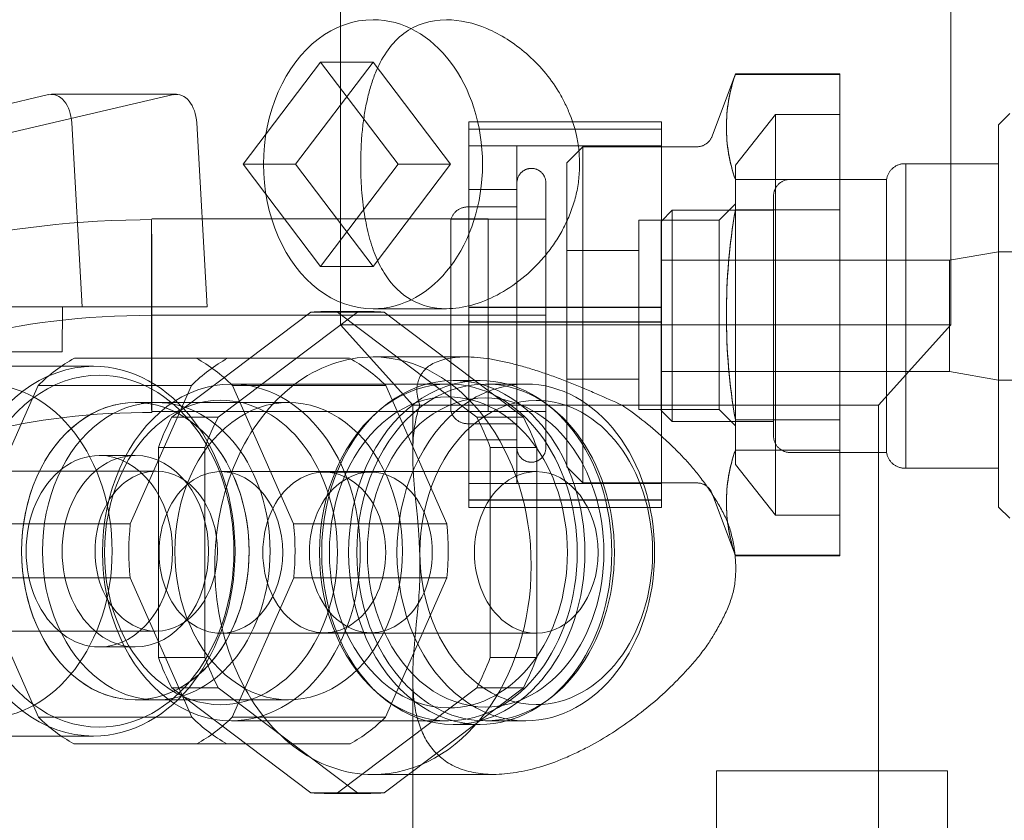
# Model space of a CAD drawing. Header units: millimetres. Extents: x -14962 to -11715, y -600 to 2729.
# Tile 27 of 41: x -14403 to -14341, y 1951 to 2001. Entities that reach past the tile are written whole.
import ezdxf

# ---------------------------------------------------------------- set-up
doc = ezdxf.new("R2010")
doc.units = ezdxf.units.MM
doc.layers.add('G-IMPT', color=8, linetype='Continuous', lineweight=18)
doc.layers.add('M-EQPM', color=50, linetype='Continuous', lineweight=18)

# ---------------------------------------------------------------- blocks, each defined once
blk = doc.blocks.new('HC_Heat Pump_GM_Saunier Duval_GeniaSet TEK_IS_kit complet_2C - HA 10-7_2 STB-985960-Elévation Sud')
at = {"layer": 'G-IMPT'}
blk.add_open_spline([(-14394.516, 1982.594), (-14398.643, 1982.594), (-14402.759, 1982.101), (-14406.082, 1981.209), (-14406.581, 1981.075), (-14407.063, 1980.932), (-14407.525, 1980.781), (-14415.878, 1978.056), (-14424.231, 1975.33), (-14432.584, 1972.604)], degree=3, knots=[1, 1, 1, 1, 1.634963, 1.634963, 1.634963, 1.730399, 1.730399, 1.730399, 2.730399, 2.730399, 2.730399, 2.730399], dxfattribs=at)
blk.add_open_spline([(-14369.971, 1982.594), (-14378.153, 1982.594), (-14386.334, 1982.594), (-14394.516, 1982.594)], degree=3, dxfattribs=at)
at = {"layer": 'M-EQPM'}
for p, q in [((-14382.761, 2007), (-14382.761, 1982)), ((-14344.761, 1982), (-14344.761, 2007)), ((-14383.995, 1998.364), (-14388.817, 1992)), ((-14385.553, 1992), (-14380.732, 1998.364)), ((-14379.174, 1992), (-14383.995, 1998.364)), ((-14380.732, 1998.364), (-14383.995, 1998.364)), ((-14380.732, 1998.364), (-14375.91, 1992)), ((-14358.171, 1997.623), (-14359.62, 1993.743)), ((-14351.671, 1997.623), (-14358.171, 1997.623)), ((-14358.171, 1997.623), (-14358.171, 1997.584)), ((-14358.171, 1997.623), (-14358.171, 1997.584)), ((-14358.171, 1997.584), (-14351.671, 1997.584)), ((-14351.671, 1997.584), (-14358.171, 1997.584)), ((-14351.671, 1997.623), (-14351.671, 1997.584)), ((-14351.671, 1997.623), (-14351.671, 1997.584)), ((-14351.671, 1997.584), (-14351.671, 1991.045)), ((-14351.671, 1991.045), (-14351.671, 1997.584)), ((-14416.487, 1992.707), (-14400.929, 1996.332)), ((-14393.15, 1996.332), (-14408.709, 1992.707)), ((-14392.964, 1996.353), (-14400.742, 1996.353)), ((-14355.664, 1995.103), (-14358.171, 1991.942)), ((-14351.671, 1995.103), (-14355.664, 1995.103)), ((-14355.664, 1995.103), (-14355.664, 1970.143)), ((-14355.664, 1995.103), (-14355.664, 1970.143)), ((-14351.671, 1995.103), (-14351.671, 1970.143)), ((-14351.671, 1995.103), (-14351.671, 1970.143)), ((-14341.091, 1995.153), (-14341.791, 1994.453)), ((-14399.489, 1994.57), (-14398.844, 1983.117)), ((-14391.066, 1983.117), (-14391.711, 1994.57)), ((-14374.771, 1994.633), (-14374.771, 1994.174)), ((-14374.771, 1994.177), (-14374.771, 1994.633)), ((-14374.771, 1994.633), (-14362.771, 1994.633)), ((-14362.771, 1994.633), (-14374.771, 1994.633)), ((-14362.771, 1994.633), (-14362.771, 1994.177)), ((-14362.771, 1994.174), (-14362.771, 1994.633)), ((-14341.791, 1970.653), (-14341.791, 1994.453)), ((-14341.791, 1970.653), (-14341.791, 1994.453)), ((-14374.771, 1983.101), (-14374.771, 1994.177)), ((-14362.771, 1994.177), (-14374.771, 1994.177)), ((-14374.771, 1994.174), (-14374.771, 1983.078)), ((-14374.771, 1994.174), (-14362.771, 1994.174)), ((-14362.771, 1994.177), (-14362.771, 1983.101)), ((-14362.771, 1983.078), (-14362.771, 1994.174)), ((-14362.771, 1993.148), (-14374.771, 1993.148)), ((-14374.771, 1982.633), (-14374.771, 1993.148)), ((-14371.771, 1993.148), (-14374.771, 1993.148)), ((-14374.771, 1972.118), (-14374.771, 1993.148)), ((-14374.771, 1972.118), (-14374.771, 1993.148)), ((-14371.771, 1972.118), (-14371.771, 1993.148)), ((-14371.771, 1972.118), (-14371.771, 1993.148)), ((-14367.665, 1993.09), (-14368.671, 1992.083)), ((-14360.561, 1993.09), (-14367.665, 1993.09)), ((-14367.665, 1972.157), (-14367.665, 1993.09)), ((-14367.665, 1972.157), (-14367.665, 1993.09)), ((-14362.771, 1993.148), (-14362.771, 1982.633)), ((-14388.817, 1992), (-14383.995, 1985.636)), ((-14385.553, 1992), (-14388.817, 1992)), ((-14380.732, 1985.636), (-14385.553, 1992)), ((-14383.995, 1985.636), (-14379.174, 1992)), ((-14375.91, 1992), (-14380.732, 1985.636)), ((-14375.91, 1992), (-14379.174, 1992)), ((-14368.671, 1992.083), (-14368.671, 1973.163)), ((-14368.671, 1992.083), (-14368.671, 1973.163)), ((-14358.171, 1973.305), (-14358.171, 1991.942)), ((-14358.171, 1973.305), (-14358.171, 1991.942)), ((-14341.791, 1992.032), (-14347.549, 1992.032)), ((-14347.549, 1973.075), (-14347.549, 1992.032)), ((-14347.549, 1973.075), (-14347.549, 1992.032)), ((-14341.791, 1973.075), (-14341.791, 1992.032)), ((-14341.791, 1973.075), (-14341.791, 1992.032)), ((-14358.171, 1991.045), (-14358.171, 1989.161)), ((-14351.671, 1991.045), (-14358.171, 1991.045)), ((-14358.171, 1991.045), (-14358.171, 1989.161)), ((-14358.171, 1991.045), (-14351.671, 1991.045)), ((-14348.757, 1991.054), (-14354.77, 1991.054)), ((-14351.671, 1991.045), (-14351.671, 1989.161)), ((-14351.671, 1991.045), (-14351.671, 1989.161)), ((-14348.757, 1974.053), (-14348.757, 1991.054)), ((-14348.757, 1974.053), (-14348.757, 1991.054)), ((-14371.771, 1990.434), (-14374.771, 1990.434)), ((-14374.771, 1990.434), (-14374.771, 1974.832)), ((-14374.771, 1990.434), (-14374.771, 1974.832)), ((-14371.771, 1974.832), (-14371.771, 1990.434)), ((-14371.771, 1974.832), (-14371.771, 1990.434)), ((-14358.171, 1989.527), (-14359.177, 1988.522)), ((-14358.171, 1989.527), (-14358.171, 1975.719)), ((-14358.171, 1989.527), (-14358.171, 1975.719)), ((-14371.771, 1989.342), (-14374.84, 1989.342)), ((-14371.771, 1989.342), (-14371.771, 1982.594)), ((-14362.1, 1989.134), (-14362.791, 1988.443)), ((-14355.791, 1989.134), (-14362.1, 1989.134)), ((-14362.1, 1975.973), (-14362.1, 1989.134)), ((-14362.1, 1975.973), (-14362.1, 1989.134)), ((-14358.171, 1989.161), (-14351.671, 1989.161)), ((-14351.671, 1989.161), (-14358.171, 1989.161)), ((-14355.791, 1975.973), (-14355.791, 1989.134)), ((-14355.791, 1975.973), (-14355.791, 1989.134)), ((-14351.671, 1989.161), (-14351.671, 1976.085)), ((-14351.671, 1976.085), (-14351.671, 1989.161)), ((-14373.557, 1988.594), (-14394.507, 1988.594)), ((-14369.971, 1988.583), (-14375.878, 1988.583)), ((-14375.878, 1982.594), (-14375.878, 1988.583)), ((-14373.557, 1980.415), (-14373.557, 1988.594)), ((-14369.971, 1982.594), (-14369.971, 1988.583)), ((-14359.177, 1988.522), (-14364.177, 1988.522)), ((-14364.177, 1988.522), (-14364.177, 1976.725)), ((-14364.177, 1988.522), (-14364.177, 1976.725)), ((-14362.791, 1976.664), (-14362.791, 1988.443)), ((-14362.791, 1976.664), (-14362.791, 1988.443)), ((-14359.177, 1988.522), (-14359.177, 1976.725)), ((-14359.177, 1988.522), (-14359.177, 1976.725)), ((-14364.177, 1986.623), (-14368.671, 1986.623)), ((-14368.671, 1986.623), (-14368.671, 1978.623)), ((-14368.671, 1986.623), (-14368.671, 1978.623)), ((-14364.177, 1978.623), (-14364.177, 1986.623)), ((-14364.177, 1978.623), (-14364.177, 1986.623)), ((-14341.791, 1986.554), (-14344.835, 1986.018)), ((-14298.391, 1986.554), (-14341.791, 1986.554)), ((-14341.791, 1986.554), (-14341.791, 1978.552)), ((-14341.791, 1986.554), (-14341.791, 1978.552)), ((-14344.835, 1986.018), (-14362.791, 1986.018)), ((-14362.791, 1979.089), (-14362.791, 1986.018)), ((-14362.791, 1979.089), (-14362.791, 1986.018)), ((-14344.835, 1979.089), (-14344.835, 1986.018)), ((-14344.835, 1979.089), (-14344.835, 1986.018)), ((-14383.995, 1985.636), (-14380.732, 1985.636)), ((-14373.557, 1976.594), (-14373.557, 1984.772)), ((-14398.844, 1983.117), (-14407.843, 1983.117)), ((-14407.843, 1983.117), (-14400.064, 1983.117)), ((-14400.08, 1980.317), (-14400.064, 1983.117)), ((-14400.064, 1983.117), (-14391.066, 1983.117)), ((-14398.844, 1983.117), (-14391.066, 1983.117)), ((-14384.6, 1982.789), (-14393.265, 1976.25)), ((-14390.367, 1976.25), (-14381.703, 1982.789)), ((-14381.703, 1982.789), (-14384.6, 1982.789)), ((-14380.87, 1982.828), (-14383.768, 1982.828)), ((-14374.271, 1976.25), (-14382.936, 1982.789)), ((-14380.038, 1982.789), (-14382.936, 1982.789)), ((-14380.732, 1983), (-14376.163, 1983)), ((-14380.038, 1982.789), (-14371.373, 1976.25)), ((-14374.771, 1982.165), (-14374.771, 1983.101)), ((-14374.771, 1983.101), (-14362.771, 1983.101)), ((-14374.771, 1983.078), (-14374.771, 1982.188)), ((-14362.771, 1983.078), (-14374.771, 1983.078)), ((-14362.771, 1983.101), (-14362.771, 1982.165)), ((-14362.771, 1982.188), (-14362.771, 1983.078)), ((-14375.878, 1976.605), (-14375.878, 1982.594)), ((-14374.771, 1972.118), (-14374.771, 1982.633)), ((-14374.771, 1982.188), (-14374.771, 1971.094)), ((-14374.771, 1982.188), (-14362.771, 1982.188)), ((-14374.771, 1971.092), (-14374.771, 1982.165)), ((-14362.771, 1982.165), (-14374.771, 1982.165)), ((-14371.771, 1982.594), (-14371.771, 1975.845)), ((-14369.971, 1976.605), (-14369.971, 1982.594)), ((-14362.771, 1982.633), (-14362.771, 1972.118)), ((-14362.771, 1971.094), (-14362.771, 1982.188)), ((-14362.771, 1982.165), (-14362.771, 1971.092)), ((-14382.761, 1982), (-14378.261, 1977)), ((-14351.359, 1982), (-14382.761, 1982)), ((-14344.761, 1982), (-14376.163, 1982)), ((-14349.261, 1977), (-14344.761, 1982)), ((-14410.382, 1980.317), (-14400.08, 1980.317)), ((-14407.858, 1980.317), (-14400.08, 1980.317)), ((-14391.736, 1979.917), (-14399.329, 1979.917)), ((-14389.786, 1979.917), (-14399.329, 1979.917)), ((-14382.193, 1979.917), (-14391.736, 1979.917)), ((-14389.786, 1979.917), (-14382.193, 1979.917)), ((-14374.988, 1980), (-14380.732, 1980)), ((-14398.13, 1979.418), (-14404.363, 1979.418)), ((-14362.791, 1979.089), (-14344.835, 1979.089)), ((-14344.835, 1979.089), (-14341.791, 1978.552)), ((-14374.062, 1978.535), (-14375.735, 1978.535)), ((-14368.671, 1978.623), (-14364.177, 1978.623)), ((-14341.791, 1978.552), (-14298.391, 1978.552)), ((-14401.584, 1978.218), (-14405.391, 1969.6)), ((-14401.584, 1978.218), (-14392.041, 1978.218)), ((-14395.848, 1969.6), (-14392.041, 1978.218)), ((-14376.041, 1978.313), (-14389.554, 1978.313)), ((-14385.674, 1969.601), (-14389.48, 1978.218)), ((-14379.937, 1978.218), (-14389.48, 1978.218)), ((-14379.937, 1978.218), (-14376.131, 1969.601)), ((-14371.221, 1978.313), (-14373.722, 1978.313)), ((-14394.23, 1977.164), (-14395.532, 1977.164)), ((-14385.989, 1977.164), (-14395.532, 1977.164)), ((-14394.524, 1976.594), (-14373.557, 1976.594)), ((-14378.261, 1977), (-14378.261, 1973.959)), ((-14378.261, 1977), (-14354.296, 1977)), ((-14375.878, 1976.605), (-14369.971, 1976.605)), ((-14365.225, 1977), (-14349.261, 1977)), ((-14364.177, 1976.725), (-14359.177, 1976.725)), ((-14362.791, 1976.664), (-14362.1, 1975.973)), ((-14359.177, 1976.725), (-14358.171, 1975.719)), ((-14349.261, 1942), (-14349.261, 1977)), ((-14390.367, 1976.25), (-14393.265, 1976.25)), ((-14371.373, 1976.25), (-14374.271, 1976.25)), ((-14362.1, 1975.973), (-14355.791, 1975.973)), ((-14358.171, 1976.085), (-14358.171, 1974.201)), ((-14351.671, 1976.085), (-14358.171, 1976.085)), ((-14358.171, 1976.085), (-14358.171, 1974.201)), ((-14358.171, 1976.085), (-14351.671, 1976.085)), ((-14351.671, 1976.085), (-14351.671, 1974.201)), ((-14351.671, 1976.085), (-14351.671, 1974.201)), ((-14374.84, 1975.845), (-14371.771, 1975.845)), ((-14374.771, 1974.832), (-14371.771, 1974.832)), ((-14394.097, 1974.366), (-14394.097, 1961.29)), ((-14394.097, 1974.366), (-14391.2, 1974.366)), ((-14391.2, 1961.29), (-14391.2, 1974.366)), ((-14373.439, 1961.29), (-14373.439, 1974.366)), ((-14370.541, 1974.366), (-14373.439, 1974.366)), ((-14370.541, 1974.366), (-14370.541, 1961.29)), ((-14358.171, 1974.201), (-14351.671, 1974.201)), ((-14351.671, 1974.201), (-14358.171, 1974.201)), ((-14351.671, 1974.201), (-14351.671, 1967.663)), ((-14351.671, 1967.663), (-14351.671, 1974.201)), ((-14395.532, 1973.865), (-14397.774, 1973.865)), ((-14354.77, 1974.053), (-14348.757, 1974.053)), ((-14394.23, 1972.888), (-14415.804, 1972.888)), ((-14370.567, 1972.86), (-14390.203, 1972.86)), ((-14368.671, 1973.163), (-14367.665, 1972.157)), ((-14358.171, 1973.305), (-14355.664, 1970.143)), ((-14347.549, 1973.075), (-14341.791, 1973.075)), ((-14380.87, 1972.828), (-14383.768, 1972.828)), ((-14374.771, 1972.118), (-14362.771, 1972.118)), ((-14374.771, 1972.118), (-14371.771, 1972.118)), ((-14367.665, 1972.157), (-14360.561, 1972.157)), ((-14374.771, 1971.094), (-14374.771, 1970.633)), ((-14362.771, 1971.094), (-14374.771, 1971.094)), ((-14374.771, 1970.633), (-14374.771, 1971.092)), ((-14374.771, 1971.092), (-14362.771, 1971.092)), ((-14362.771, 1970.633), (-14362.771, 1971.094)), ((-14362.771, 1971.092), (-14362.771, 1970.633)), ((-14359.62, 1971.503), (-14358.171, 1967.623)), ((-14374.771, 1970.633), (-14362.771, 1970.633)), ((-14362.771, 1970.633), (-14374.771, 1970.633)), ((-14341.791, 1970.653), (-14341.091, 1969.953)), ((-14355.664, 1970.143), (-14351.671, 1970.143)), ((-14395.848, 1969.6), (-14405.391, 1969.6)), ((-14376.131, 1969.601), (-14385.674, 1969.601)), ((-14351.671, 1967.663), (-14358.171, 1967.663)), ((-14358.171, 1967.663), (-14358.171, 1967.623)), ((-14358.171, 1967.663), (-14358.171, 1967.623)), ((-14358.171, 1967.663), (-14351.671, 1967.663)), ((-14358.171, 1967.623), (-14351.671, 1967.623)), ((-14351.671, 1967.663), (-14351.671, 1967.623)), ((-14351.671, 1967.663), (-14351.671, 1967.623)), ((-14405.394, 1966.242), (-14401.566, 1957.577)), ((-14395.851, 1966.242), (-14405.394, 1966.242)), ((-14392.023, 1957.577), (-14395.851, 1966.242)), ((-14389.498, 1957.577), (-14385.671, 1966.241)), ((-14376.128, 1966.241), (-14385.671, 1966.241)), ((-14376.128, 1966.241), (-14379.955, 1957.577)), ((-14415.804, 1962.925), (-14394.23, 1962.925)), ((-14390.203, 1962.796), (-14370.567, 1962.796)), ((-14383.768, 1962.828), (-14380.87, 1962.828)), ((-14397.774, 1961.948), (-14395.532, 1961.948)), ((-14391.2, 1961.29), (-14394.097, 1961.29)), ((-14370.541, 1961.29), (-14373.439, 1961.29)), ((-14378.261, 1960.049), (-14378.261, 1942)), ((-14393.265, 1959.406), (-14384.6, 1952.868)), ((-14390.367, 1959.406), (-14393.265, 1959.406)), ((-14381.703, 1952.868), (-14390.367, 1959.406)), ((-14382.936, 1952.868), (-14374.271, 1959.406)), ((-14371.373, 1959.406), (-14380.038, 1952.868)), ((-14371.373, 1959.406), (-14374.271, 1959.406)), ((-14395.532, 1958.648), (-14394.23, 1958.648)), ((-14395.532, 1958.648), (-14385.989, 1958.648)), ((-14392.023, 1957.577), (-14401.566, 1957.577)), ((-14379.955, 1957.577), (-14389.498, 1957.577)), ((-14389.554, 1957.343), (-14376.041, 1957.343)), ((-14375.735, 1957.121), (-14374.062, 1957.121)), ((-14373.722, 1957.343), (-14371.221, 1957.343)), ((-14404.363, 1956.395), (-14398.13, 1956.395)), ((-14399.37, 1955.917), (-14391.695, 1955.917)), ((-14389.827, 1955.917), (-14399.37, 1955.917)), ((-14382.152, 1955.917), (-14391.695, 1955.917)), ((-14382.152, 1955.917), (-14389.827, 1955.917)), ((-14380.732, 1954), (-14373.225, 1954)), ((-14359.35, 1954.231), (-14359.35, 1945.57)), ((-14359.35, 1945.57), (-14359.35, 1954.231)), ((-14344.973, 1954.231), (-14359.35, 1954.231)), ((-14344.973, 1954.231), (-14344.973, 1945.57)), ((-14344.973, 1945.57), (-14344.973, 1954.231)), ((-14381.703, 1952.868), (-14384.6, 1952.868)), ((-14383.768, 1952.828), (-14380.87, 1952.828)), ((-14380.038, 1952.868), (-14382.936, 1952.868))]:
    blk.add_line(p, q, dxfattribs=at)
at = {"layer": 'M-EQPM', "flags": 128}
for points in [[(-14360.561, 1993.09), (-14360.521, 1993.09), (-14360.481, 1993.093), (-14360.441, 1993.097), (-14360.401, 1993.102), (-14360.361, 1993.11), (-14360.322, 1993.118), (-14360.283, 1993.129), (-14360.245, 1993.141), (-14360.207, 1993.154), (-14360.17, 1993.169), (-14360.133, 1993.185), (-14360.097, 1993.203), (-14360.062, 1993.222), (-14360.027, 1993.243), (-14359.994, 1993.265), (-14359.961, 1993.288), (-14359.929, 1993.313), (-14359.898, 1993.339), (-14359.869, 1993.366), (-14359.84, 1993.394), (-14359.813, 1993.424), (-14359.787, 1993.454), (-14359.762, 1993.486), (-14359.738, 1993.518), (-14359.716, 1993.551), (-14359.695, 1993.586), (-14359.675, 1993.621), (-14359.657, 1993.657), (-14359.64, 1993.693), (-14359.625, 1993.73), (-14359.62, 1993.743)], [(-14348.757, 1991.054), (-14348.749, 1991.099), (-14348.74, 1991.144), (-14348.729, 1991.189), (-14348.715, 1991.233), (-14348.701, 1991.276), (-14348.684, 1991.319), (-14348.666, 1991.361), (-14348.646, 1991.403), (-14348.624, 1991.444), (-14348.601, 1991.483), (-14348.576, 1991.522), (-14348.55, 1991.56), (-14348.522, 1991.596), (-14348.493, 1991.632), (-14348.462, 1991.666), (-14348.43, 1991.699), (-14348.397, 1991.731), (-14348.362, 1991.762), (-14348.326, 1991.791), (-14348.29, 1991.818), (-14348.252, 1991.844), (-14348.213, 1991.869), (-14348.173, 1991.892), (-14348.132, 1991.913), (-14348.09, 1991.933), (-14348.048, 1991.951), (-14348.005, 1991.967), (-14347.961, 1991.982), (-14347.917, 1991.994), (-14347.872, 1992.006), (-14347.827, 1992.015), (-14347.782, 1992.022), (-14347.736, 1992.028), (-14347.69, 1992.032), (-14347.644, 1992.033), (-14347.598, 1992.034), (-14347.552, 1992.032), (-14347.549, 1992.032)], [(-14371.771, 1990.842), (-14371.771, 1990.877), (-14371.768, 1990.913), (-14371.765, 1990.949), (-14371.76, 1990.985), (-14371.753, 1991.02), (-14371.746, 1991.055), (-14371.736, 1991.09), (-14371.726, 1991.125), (-14371.714, 1991.159), (-14371.7, 1991.192), (-14371.686, 1991.225), (-14371.67, 1991.257), (-14371.652, 1991.289), (-14371.634, 1991.32), (-14371.614, 1991.35), (-14371.593, 1991.379), (-14371.571, 1991.407), (-14371.548, 1991.435), (-14371.524, 1991.462), (-14371.498, 1991.487), (-14371.472, 1991.512), (-14371.445, 1991.535), (-14371.417, 1991.558), (-14371.388, 1991.579), (-14371.358, 1991.599), (-14371.327, 1991.618), (-14371.296, 1991.635), (-14371.263, 1991.652), (-14371.231, 1991.667), (-14371.197, 1991.68), (-14371.164, 1991.693), (-14371.129, 1991.704), (-14371.095, 1991.713), (-14371.06, 1991.722), (-14371.024, 1991.728), (-14370.989, 1991.734), (-14370.953, 1991.738), (-14370.917, 1991.74), (-14370.881, 1991.741), (-14370.845, 1991.741), (-14370.809, 1991.739), (-14370.773, 1991.736), (-14370.738, 1991.732), (-14370.702, 1991.725), (-14370.667, 1991.718), (-14370.632, 1991.709), (-14370.597, 1991.699), (-14370.563, 1991.687), (-14370.53, 1991.674), (-14370.497, 1991.66), (-14370.464, 1991.644), (-14370.433, 1991.627), (-14370.402, 1991.609), (-14370.371, 1991.59), (-14370.342, 1991.569), (-14370.313, 1991.547), (-14370.285, 1991.524), (-14370.258, 1991.501), (-14370.233, 1991.475), (-14370.208, 1991.449), (-14370.184, 1991.422), (-14370.161, 1991.394), (-14370.14, 1991.366), (-14370.119, 1991.336), (-14370.1, 1991.305), (-14370.082, 1991.274), (-14370.066, 1991.242), (-14370.05, 1991.21), (-14370.036, 1991.177), (-14370.023, 1991.143), (-14370.012, 1991.109), (-14370.002, 1991.074), (-14369.993, 1991.039), (-14369.986, 1991.004), (-14369.98, 1990.969), (-14369.976, 1990.933), (-14369.973, 1990.897), (-14369.972, 1990.861), (-14369.971, 1990.842)], [(-14371.771, 1982.594), (-14371.771, 1982.924), (-14371.771, 1983.253), (-14371.771, 1983.581), (-14371.771, 1983.908), (-14371.771, 1984.232), (-14371.771, 1984.554), (-14371.771, 1984.873), (-14371.771, 1985.188), (-14371.771, 1985.499), (-14371.771, 1985.806), (-14371.771, 1986.107), (-14371.771, 1986.402), (-14371.771, 1986.692), (-14371.771, 1986.975), (-14371.771, 1987.251), (-14371.771, 1987.519), (-14371.771, 1987.78), (-14371.771, 1988.032), (-14371.771, 1988.276), (-14371.771, 1988.51), (-14371.771, 1988.735), (-14371.771, 1988.951), (-14371.771, 1989.156), (-14371.771, 1989.35), (-14371.771, 1989.534), (-14371.771, 1989.707), (-14371.771, 1989.868), (-14371.771, 1990.018), (-14371.771, 1990.155), (-14371.771, 1990.281), (-14371.771, 1990.394), (-14371.771, 1990.495), (-14371.771, 1990.583), (-14371.771, 1990.659), (-14371.771, 1990.721), (-14371.771, 1990.771), (-14371.771, 1990.808), (-14371.771, 1990.831), (-14371.771, 1990.841), (-14371.771, 1990.842)], [(-14371.771, 1990.842), (-14371.771, 1990.835), (-14371.771, 1990.815), (-14371.771, 1990.782), (-14371.771, 1990.736), (-14371.771, 1990.677), (-14371.771, 1990.605), (-14371.771, 1990.52), (-14371.771, 1990.423), (-14371.771, 1990.313), (-14371.771, 1990.19), (-14371.771, 1990.056), (-14371.771, 1989.909), (-14371.771, 1989.751), (-14371.771, 1989.582), (-14371.771, 1989.401), (-14371.771, 1989.209), (-14371.771, 1989.007), (-14371.771, 1988.794), (-14371.771, 1988.572), (-14371.771, 1988.34), (-14371.771, 1988.099), (-14371.771, 1987.849), (-14371.771, 1987.59), (-14371.771, 1987.324), (-14371.771, 1987.05), (-14371.771, 1986.769), (-14371.771, 1986.481), (-14371.771, 1986.187), (-14371.771, 1985.887), (-14371.771, 1985.582), (-14371.771, 1985.273), (-14371.771, 1984.959), (-14371.771, 1984.641), (-14371.771, 1984.319), (-14371.771, 1983.996), (-14371.771, 1983.669), (-14371.771, 1983.342), (-14371.771, 1983.013), (-14371.771, 1982.683), (-14371.771, 1982.594)], [(-14369.971, 1982.594), (-14369.971, 1982.924), (-14369.971, 1983.253), (-14369.971, 1983.581), (-14369.971, 1983.908), (-14369.971, 1984.232), (-14369.971, 1984.554), (-14369.971, 1984.873), (-14369.971, 1985.188), (-14369.971, 1985.499), (-14369.971, 1985.806), (-14369.971, 1986.107), (-14369.971, 1986.402), (-14369.971, 1986.692), (-14369.971, 1986.975), (-14369.971, 1987.251), (-14369.971, 1987.519), (-14369.971, 1987.78), (-14369.971, 1988.032), (-14369.971, 1988.276), (-14369.971, 1988.51), (-14369.971, 1988.735), (-14369.971, 1988.951), (-14369.971, 1989.156), (-14369.971, 1989.35), (-14369.971, 1989.534), (-14369.971, 1989.707), (-14369.971, 1989.868), (-14369.971, 1990.018), (-14369.971, 1990.155), (-14369.971, 1990.281), (-14369.971, 1990.394), (-14369.971, 1990.495), (-14369.971, 1990.583), (-14369.971, 1990.659), (-14369.971, 1990.721), (-14369.971, 1990.771), (-14369.971, 1990.808), (-14369.971, 1990.831), (-14369.971, 1990.841), (-14369.971, 1990.842)], [(-14369.971, 1990.842), (-14369.971, 1990.835), (-14369.971, 1990.815), (-14369.971, 1990.782), (-14369.971, 1990.736), (-14369.971, 1990.677), (-14369.971, 1990.605), (-14369.971, 1990.52), (-14369.971, 1990.423), (-14369.971, 1990.313), (-14369.971, 1990.19), (-14369.971, 1990.056), (-14369.971, 1989.909), (-14369.971, 1989.751), (-14369.971, 1989.582), (-14369.971, 1989.401), (-14369.971, 1989.209), (-14369.971, 1989.007), (-14369.971, 1988.794), (-14369.971, 1988.572), (-14369.971, 1988.34), (-14369.971, 1988.099), (-14369.971, 1987.849), (-14369.971, 1987.59), (-14369.971, 1987.324), (-14369.971, 1987.05), (-14369.971, 1986.769), (-14369.971, 1986.481), (-14369.971, 1986.187), (-14369.971, 1985.887), (-14369.971, 1985.582), (-14369.971, 1985.273), (-14369.971, 1984.959), (-14369.971, 1984.641), (-14369.971, 1984.319), (-14369.971, 1983.996), (-14369.971, 1983.669), (-14369.971, 1983.342), (-14369.971, 1983.013), (-14369.971, 1982.683), (-14369.971, 1982.594)], [(-14355.791, 1990.032), (-14355.79, 1990.073), (-14355.787, 1990.114), (-14355.783, 1990.155), (-14355.778, 1990.195), (-14355.77, 1990.235), (-14355.761, 1990.275), (-14355.751, 1990.315), (-14355.739, 1990.354), (-14355.725, 1990.392), (-14355.71, 1990.43), (-14355.694, 1990.467), (-14355.675, 1990.504), (-14355.656, 1990.54), (-14355.635, 1990.575), (-14355.612, 1990.609), (-14355.589, 1990.642), (-14355.564, 1990.675), (-14355.537, 1990.706), (-14355.51, 1990.736), (-14355.481, 1990.765), (-14355.451, 1990.793), (-14355.42, 1990.819), (-14355.388, 1990.845), (-14355.355, 1990.869), (-14355.321, 1990.892), (-14355.287, 1990.913), (-14355.251, 1990.933), (-14355.215, 1990.952), (-14355.177, 1990.969), (-14355.14, 1990.984), (-14355.101, 1990.998), (-14355.062, 1991.011), (-14355.023, 1991.022), (-14354.983, 1991.031), (-14354.943, 1991.039), (-14354.903, 1991.045), (-14354.862, 1991.049), (-14354.822, 1991.052), (-14354.781, 1991.053), (-14354.77, 1991.054)], [(-14355.791, 1975.074), (-14355.791, 1975.08), (-14355.791, 1975.098), (-14355.791, 1975.128), (-14355.791, 1975.169), (-14355.791, 1975.223), (-14355.791, 1975.288), (-14355.791, 1975.365), (-14355.791, 1975.454), (-14355.791, 1975.553), (-14355.791, 1975.664), (-14355.791, 1975.786), (-14355.791, 1975.919), (-14355.791, 1976.063), (-14355.791, 1976.216), (-14355.791, 1976.38), (-14355.791, 1976.554), (-14355.791, 1976.738), (-14355.791, 1976.93), (-14355.791, 1977.132), (-14355.791, 1977.342), (-14355.791, 1977.561), (-14355.791, 1977.788), (-14355.791, 1978.022), (-14355.791, 1978.264), (-14355.791, 1978.512), (-14355.791, 1978.767), (-14355.791, 1979.028), (-14355.791, 1979.295), (-14355.791, 1979.566), (-14355.791, 1979.843), (-14355.791, 1980.124), (-14355.791, 1980.409), (-14355.791, 1980.697), (-14355.791, 1980.988), (-14355.791, 1981.282), (-14355.791, 1981.578), (-14355.791, 1981.875), (-14355.791, 1982.173), (-14355.791, 1982.472), (-14355.791, 1982.772), (-14355.791, 1983.07), (-14355.791, 1983.368), (-14355.791, 1983.665), (-14355.791, 1983.96), (-14355.791, 1984.253), (-14355.791, 1984.542), (-14355.791, 1984.829), (-14355.791, 1985.112), (-14355.791, 1985.391), (-14355.791, 1985.666), (-14355.791, 1985.935), (-14355.791, 1986.199), (-14355.791, 1986.457), (-14355.791, 1986.709), (-14355.791, 1986.955), (-14355.791, 1987.193), (-14355.791, 1987.424), (-14355.791, 1987.647), (-14355.791, 1987.862), (-14355.791, 1988.068), (-14355.791, 1988.266), (-14355.791, 1988.454), (-14355.791, 1988.633), (-14355.791, 1988.803), (-14355.791, 1988.962), (-14355.791, 1989.111), (-14355.791, 1989.25), (-14355.791, 1989.378), (-14355.791, 1989.495), (-14355.791, 1989.6), (-14355.791, 1989.695), (-14355.791, 1989.778), (-14355.791, 1989.85), (-14355.791, 1989.91), (-14355.791, 1989.958), (-14355.791, 1989.994), (-14355.791, 1990.018), (-14355.791, 1990.031), (-14355.791, 1990.032)], [(-14355.791, 1990.032), (-14355.791, 1990.026), (-14355.791, 1990.009), (-14355.791, 1989.979), (-14355.791, 1989.937), (-14355.791, 1989.883), (-14355.791, 1989.818), (-14355.791, 1989.741), (-14355.791, 1989.653), (-14355.791, 1989.553), (-14355.791, 1989.442), (-14355.791, 1989.32), (-14355.791, 1989.187), (-14355.791, 1989.044), (-14355.791, 1988.89), (-14355.791, 1988.726), (-14355.791, 1988.552), (-14355.791, 1988.369), (-14355.791, 1988.176), (-14355.791, 1987.974), (-14355.791, 1987.764), (-14355.791, 1987.545), (-14355.791, 1987.319), (-14355.791, 1987.084), (-14355.791, 1986.843), (-14355.791, 1986.594), (-14355.791, 1986.339), (-14355.791, 1986.078), (-14355.791, 1985.812), (-14355.791, 1985.54), (-14355.791, 1985.263), (-14355.791, 1984.982), (-14355.791, 1984.698), (-14355.791, 1984.409), (-14355.791, 1984.118), (-14355.791, 1983.824), (-14355.791, 1983.529), (-14355.791, 1983.231), (-14355.791, 1982.933), (-14355.791, 1982.634), (-14355.791, 1982.335), (-14355.791, 1982.036), (-14355.791, 1981.738), (-14355.791, 1981.441), (-14355.791, 1981.147), (-14355.791, 1980.854), (-14355.791, 1980.564), (-14355.791, 1980.277), (-14355.791, 1979.994), (-14355.791, 1979.715), (-14355.791, 1979.441), (-14355.791, 1979.171), (-14355.791, 1978.907), (-14355.791, 1978.649), (-14355.791, 1978.397), (-14355.791, 1978.152), (-14355.791, 1977.913), (-14355.791, 1977.682), (-14355.791, 1977.459), (-14355.791, 1977.244), (-14355.791, 1977.038), (-14355.791, 1976.84), (-14355.791, 1976.652), (-14355.791, 1976.473), (-14355.791, 1976.304), (-14355.791, 1976.144), (-14355.791, 1975.995), (-14355.791, 1975.857), (-14355.791, 1975.729), (-14355.791, 1975.612), (-14355.791, 1975.506), (-14355.791, 1975.411), (-14355.791, 1975.328), (-14355.791, 1975.257), (-14355.791, 1975.197), (-14355.791, 1975.149), (-14355.791, 1975.112), (-14355.791, 1975.088), (-14355.791, 1975.076), (-14355.791, 1975.074)], [(-14375.878, 1988.583), (-14375.864, 1988.624), (-14375.849, 1988.665), (-14375.831, 1988.705), (-14375.813, 1988.744), (-14375.792, 1988.782), (-14375.77, 1988.82), (-14375.747, 1988.857), (-14375.722, 1988.893), (-14375.696, 1988.927), (-14375.668, 1988.961), (-14375.639, 1988.993), (-14375.609, 1989.025), (-14375.578, 1989.055), (-14375.545, 1989.084), (-14375.511, 1989.111), (-14375.476, 1989.137), (-14375.44, 1989.162), (-14375.404, 1989.185), (-14375.366, 1989.207), (-14375.327, 1989.227), (-14375.288, 1989.246), (-14375.248, 1989.263), (-14375.207, 1989.279), (-14375.166, 1989.293), (-14375.124, 1989.305), (-14375.082, 1989.315), (-14375.039, 1989.324), (-14374.996, 1989.331), (-14374.953, 1989.337), (-14374.91, 1989.34), (-14374.866, 1989.342), (-14374.84, 1989.342)], [(-14409.376, 1986.501), (-14408.632, 1986.726), (-14407.873, 1986.937), (-14407.101, 1987.134), (-14406.315, 1987.319), (-14405.516, 1987.49), (-14404.705, 1987.648), (-14403.883, 1987.794), (-14403.051, 1987.927), (-14402.208, 1988.046), (-14401.357, 1988.154), (-14400.498, 1988.248), (-14399.632, 1988.329), (-14398.76, 1988.398), (-14397.883, 1988.454), (-14397.001, 1988.497), (-14396.117, 1988.527), (-14395.231, 1988.544), (-14394.519, 1988.549)], [(-14371.771, 1982.594), (-14371.771, 1982.264), (-14371.771, 1981.935), (-14371.771, 1981.606), (-14371.771, 1981.28), (-14371.771, 1980.955), (-14371.771, 1980.633), (-14371.771, 1980.314), (-14371.771, 1979.999), (-14371.771, 1979.688), (-14371.771, 1979.382), (-14371.771, 1979.081), (-14371.771, 1978.785), (-14371.771, 1978.496), (-14371.771, 1978.213), (-14371.771, 1977.937), (-14371.771, 1977.668), (-14371.771, 1977.408), (-14371.771, 1977.155), (-14371.771, 1976.912), (-14371.771, 1976.677), (-14371.771, 1976.452), (-14371.771, 1976.237), (-14371.771, 1976.032), (-14371.771, 1975.837), (-14371.771, 1975.654), (-14371.771, 1975.481), (-14371.771, 1975.32), (-14371.771, 1975.17), (-14371.771, 1975.032), (-14371.771, 1974.907), (-14371.771, 1974.793), (-14371.771, 1974.692), (-14371.771, 1974.604), (-14371.771, 1974.529), (-14371.771, 1974.466), (-14371.771, 1974.416), (-14371.771, 1974.38), (-14371.771, 1974.357), (-14371.771, 1974.346), (-14371.771, 1974.346)], [(-14371.771, 1974.346), (-14371.771, 1974.353), (-14371.771, 1974.372), (-14371.771, 1974.405), (-14371.771, 1974.451), (-14371.771, 1974.51), (-14371.771, 1974.582), (-14371.771, 1974.667), (-14371.771, 1974.765), (-14371.771, 1974.875), (-14371.771, 1974.997), (-14371.771, 1975.132), (-14371.771, 1975.278), (-14371.771, 1975.436), (-14371.771, 1975.606), (-14371.771, 1975.787), (-14371.771, 1975.978), (-14371.771, 1976.181), (-14371.771, 1976.393), (-14371.771, 1976.615), (-14371.771, 1976.847), (-14371.771, 1977.089), (-14371.771, 1977.339), (-14371.771, 1977.597), (-14371.771, 1977.863), (-14371.771, 1978.137), (-14371.771, 1978.419), (-14371.771, 1978.706), (-14371.771, 1979), (-14371.771, 1979.3), (-14371.771, 1979.605), (-14371.771, 1979.915), (-14371.771, 1980.229), (-14371.771, 1980.547), (-14371.771, 1980.868), (-14371.771, 1981.192), (-14371.771, 1981.518), (-14371.771, 1981.846), (-14371.771, 1982.175), (-14371.771, 1982.505), (-14371.771, 1982.594)], [(-14369.971, 1982.594), (-14369.971, 1982.264), (-14369.971, 1981.935), (-14369.971, 1981.606), (-14369.971, 1981.28), (-14369.971, 1980.955), (-14369.971, 1980.633), (-14369.971, 1980.314), (-14369.971, 1979.999), (-14369.971, 1979.688), (-14369.971, 1979.382), (-14369.971, 1979.081), (-14369.971, 1978.785), (-14369.971, 1978.496), (-14369.971, 1978.213), (-14369.971, 1977.937), (-14369.971, 1977.668), (-14369.971, 1977.408), (-14369.971, 1977.155), (-14369.971, 1976.912), (-14369.971, 1976.677), (-14369.971, 1976.452), (-14369.971, 1976.237), (-14369.971, 1976.032), (-14369.971, 1975.837), (-14369.971, 1975.654), (-14369.971, 1975.481), (-14369.971, 1975.32), (-14369.971, 1975.17), (-14369.971, 1975.032), (-14369.971, 1974.907), (-14369.971, 1974.793), (-14369.971, 1974.692), (-14369.971, 1974.604), (-14369.971, 1974.529), (-14369.971, 1974.466), (-14369.971, 1974.416), (-14369.971, 1974.38), (-14369.971, 1974.357), (-14369.971, 1974.346), (-14369.971, 1974.346)], [(-14369.971, 1974.346), (-14369.971, 1974.353), (-14369.971, 1974.372), (-14369.971, 1974.405), (-14369.971, 1974.451), (-14369.971, 1974.51), (-14369.971, 1974.582), (-14369.971, 1974.667), (-14369.971, 1974.765), (-14369.971, 1974.875), (-14369.971, 1974.997), (-14369.971, 1975.132), (-14369.971, 1975.278), (-14369.971, 1975.436), (-14369.971, 1975.606), (-14369.971, 1975.787), (-14369.971, 1975.978), (-14369.971, 1976.181), (-14369.971, 1976.393), (-14369.971, 1976.615), (-14369.971, 1976.847), (-14369.971, 1977.089), (-14369.971, 1977.339), (-14369.971, 1977.597), (-14369.971, 1977.863), (-14369.971, 1978.137), (-14369.971, 1978.419), (-14369.971, 1978.706), (-14369.971, 1979), (-14369.971, 1979.3), (-14369.971, 1979.605), (-14369.971, 1979.915), (-14369.971, 1980.229), (-14369.971, 1980.547), (-14369.971, 1980.868), (-14369.971, 1981.192), (-14369.971, 1981.518), (-14369.971, 1981.846), (-14369.971, 1982.175), (-14369.971, 1982.505), (-14369.971, 1982.594)], [(-14405.778, 1975.053), (-14405.292, 1975.2), (-14404.781, 1975.342), (-14404.245, 1975.479), (-14403.687, 1975.61), (-14403.108, 1975.734), (-14402.51, 1975.851), (-14401.894, 1975.96), (-14401.262, 1976.061), (-14400.615, 1976.153), (-14399.954, 1976.236), (-14399.282, 1976.31), (-14398.599, 1976.374), (-14397.908, 1976.428), (-14397.209, 1976.473), (-14396.505, 1976.507), (-14395.796, 1976.531), (-14395.085, 1976.545), (-14394.512, 1976.549)], [(-14374.84, 1975.845), (-14374.884, 1975.846), (-14374.927, 1975.848), (-14374.971, 1975.853), (-14375.014, 1975.859), (-14375.057, 1975.867), (-14375.099, 1975.876), (-14375.141, 1975.887), (-14375.183, 1975.9), (-14375.224, 1975.915), (-14375.264, 1975.931), (-14375.304, 1975.949), (-14375.343, 1975.968), (-14375.381, 1975.989), (-14375.419, 1976.011), (-14375.455, 1976.035), (-14375.491, 1976.06), (-14375.525, 1976.087), (-14375.558, 1976.115), (-14375.59, 1976.145), (-14375.621, 1976.175), (-14375.651, 1976.207), (-14375.68, 1976.24), (-14375.707, 1976.274), (-14375.732, 1976.309), (-14375.757, 1976.346), (-14375.779, 1976.383), (-14375.801, 1976.421), (-14375.82, 1976.459), (-14375.839, 1976.499), (-14375.855, 1976.539), (-14375.87, 1976.58), (-14375.878, 1976.605)], [(-14354.77, 1974.053), (-14354.811, 1974.054), (-14354.851, 1974.056), (-14354.892, 1974.06), (-14354.932, 1974.066), (-14354.973, 1974.073), (-14355.012, 1974.082), (-14355.052, 1974.093), (-14355.091, 1974.105), (-14355.129, 1974.118), (-14355.167, 1974.133), (-14355.205, 1974.15), (-14355.241, 1974.168), (-14355.277, 1974.188), (-14355.312, 1974.209), (-14355.346, 1974.231), (-14355.379, 1974.255), (-14355.412, 1974.28), (-14355.443, 1974.306), (-14355.473, 1974.334), (-14355.502, 1974.363), (-14355.53, 1974.392), (-14355.557, 1974.423), (-14355.582, 1974.455), (-14355.606, 1974.488), (-14355.629, 1974.522), (-14355.65, 1974.557), (-14355.67, 1974.593), (-14355.689, 1974.629), (-14355.706, 1974.666), (-14355.721, 1974.704), (-14355.735, 1974.742), (-14355.748, 1974.781), (-14355.759, 1974.821), (-14355.768, 1974.86), (-14355.776, 1974.9), (-14355.782, 1974.941), (-14355.787, 1974.981), (-14355.789, 1975.022), (-14355.791, 1975.063), (-14355.791, 1975.074)], [(-14369.971, 1974.346), (-14369.972, 1974.31), (-14369.974, 1974.274), (-14369.978, 1974.238), (-14369.983, 1974.203), (-14369.989, 1974.167), (-14369.997, 1974.132), (-14370.006, 1974.097), (-14370.017, 1974.063), (-14370.029, 1974.029), (-14370.042, 1973.996), (-14370.057, 1973.963), (-14370.073, 1973.93), (-14370.09, 1973.899), (-14370.109, 1973.868), (-14370.129, 1973.838), (-14370.149, 1973.809), (-14370.172, 1973.78), (-14370.195, 1973.753), (-14370.219, 1973.726), (-14370.244, 1973.7), (-14370.271, 1973.676), (-14370.298, 1973.652), (-14370.326, 1973.63), (-14370.355, 1973.609), (-14370.385, 1973.589), (-14370.416, 1973.57), (-14370.447, 1973.552), (-14370.479, 1973.536), (-14370.512, 1973.521), (-14370.545, 1973.507), (-14370.579, 1973.495), (-14370.613, 1973.484), (-14370.648, 1973.474), (-14370.683, 1973.466), (-14370.718, 1973.459), (-14370.754, 1973.454), (-14370.79, 1973.45), (-14370.826, 1973.447), (-14370.862, 1973.446), (-14370.898, 1973.446), (-14370.934, 1973.448), (-14370.969, 1973.451), (-14371.005, 1973.456), (-14371.041, 1973.462), (-14371.076, 1973.47), (-14371.111, 1973.478), (-14371.145, 1973.489), (-14371.179, 1973.5), (-14371.213, 1973.513), (-14371.246, 1973.528), (-14371.278, 1973.543), (-14371.31, 1973.56), (-14371.341, 1973.578), (-14371.371, 1973.598), (-14371.401, 1973.618), (-14371.43, 1973.64), (-14371.457, 1973.663), (-14371.484, 1973.687), (-14371.51, 1973.712), (-14371.535, 1973.738), (-14371.559, 1973.765), (-14371.581, 1973.793), (-14371.603, 1973.822), (-14371.623, 1973.852), (-14371.643, 1973.882), (-14371.661, 1973.913), (-14371.677, 1973.945), (-14371.693, 1973.978), (-14371.707, 1974.011), (-14371.719, 1974.045), (-14371.731, 1974.079), (-14371.741, 1974.113), (-14371.749, 1974.148), (-14371.757, 1974.183), (-14371.762, 1974.219), (-14371.767, 1974.255), (-14371.77, 1974.291), (-14371.771, 1974.327), (-14371.771, 1974.346)], [(-14347.549, 1973.075), (-14347.595, 1973.073), (-14347.641, 1973.073), (-14347.687, 1973.075), (-14347.733, 1973.078), (-14347.779, 1973.084), (-14347.824, 1973.091), (-14347.869, 1973.1), (-14347.914, 1973.111), (-14347.958, 1973.124), (-14348.002, 1973.138), (-14348.045, 1973.154), (-14348.088, 1973.172), (-14348.129, 1973.192), (-14348.17, 1973.213), (-14348.21, 1973.236), (-14348.249, 1973.26), (-14348.287, 1973.286), (-14348.324, 1973.314), (-14348.36, 1973.343), (-14348.394, 1973.373), (-14348.428, 1973.405), (-14348.46, 1973.438), (-14348.491, 1973.472), (-14348.52, 1973.508), (-14348.548, 1973.544), (-14348.574, 1973.582), (-14348.599, 1973.621), (-14348.623, 1973.66), (-14348.644, 1973.701), (-14348.664, 1973.742), (-14348.683, 1973.784), (-14348.7, 1973.827), (-14348.715, 1973.871), (-14348.728, 1973.915), (-14348.739, 1973.96), (-14348.749, 1974.005), (-14348.757, 1974.05), (-14348.757, 1974.053)], [(-14359.62, 1971.503), (-14359.635, 1971.54), (-14359.651, 1971.577), (-14359.669, 1971.613), (-14359.688, 1971.649), (-14359.708, 1971.683), (-14359.73, 1971.717), (-14359.753, 1971.75), (-14359.778, 1971.781), (-14359.804, 1971.812), (-14359.831, 1971.842), (-14359.859, 1971.871), (-14359.888, 1971.898), (-14359.919, 1971.924), (-14359.95, 1971.949), (-14359.983, 1971.973), (-14360.016, 1971.996), (-14360.05, 1972.017), (-14360.085, 1972.037), (-14360.121, 1972.055), (-14360.157, 1972.072), (-14360.194, 1972.087), (-14360.232, 1972.101), (-14360.27, 1972.114), (-14360.309, 1972.124), (-14360.348, 1972.134), (-14360.388, 1972.141), (-14360.427, 1972.148), (-14360.467, 1972.152), (-14360.507, 1972.155), (-14360.547, 1972.156), (-14360.561, 1972.157)]]:
    blk.add_lwpolyline(points, dxfattribs=at)
at = {"layer": 'M-EQPM'}
for centre, major_axis, ratio, start_param, end_param in [((-14380.732, 1992), (0, 9), 0.75759, 0, 3.141593), ((-14380.732, 1992), (0, 9), 0.75759, 3.141593, 6.283185), ((-14400.742, 1994.4), (0, 1.953), 0.643887, 4.799655, 6.432075), ((-14392.964, 1994.4), (0, 1.953), 0.643887, 4.799655, 6.432075), ((-14394.516, 1982.549), (-0.003, 6), 0.001377, 0, 1.19121), ((-14394.516, 1982.549), (-0.003, 6), 0.001377, 4.348867, 6.281285), ((-14394.516, 1982.549), (-0.003, 6), 0.001377, 1.19121, 3.141593), ((-14383.768, 1967.828), (0, 15), 0.765121, 6.210613, 6.355757), ((-14380.87, 1967.828), (0, 15), 0.765121, 6.210613, 6.355757), ((-14394.516, 1982.549), (-0.003, 6), 0.001377, 3.143492, 4.348867), ((-14395.532, 1967.906), (0, 12.996), 0.765121, 0.391757, 0.65427), ((-14385.989, 1967.906), (0, 12.996), 0.765121, 0.391757, 0.65427), ((-14395.532, 1967.906), (0, 12.996), 0.765121, 5.628825, 5.891428), ((-14380.732, 1967), (0, 13), 0.75759, 0, 3.141593), ((-14385.989, 1967.906), (0, 12.996), 0.765121, 5.628825, 5.891428), ((-14380.732, 1967), (0, 13), 0.75759, 3.141593, 6.283185), ((-14398.13, 1967.906), (0, 11.511), 0.765121, 0, 3.141593), ((-14398.13, 1967.906), (0, 11.511), 0.765121, 3.141593, 6.283185), ((-14397.774, 1967.906), (0, 10.959), 0.765121, 0, 3.141593), ((-14397.774, 1967.906), (0, 10.959), 0.765121, 3.141593, 6.283185), ((-14375.735, 1967.828), (0, 10.707), 0.765121, 0, 3.141593), ((-14374.062, 1967.828), (0, 10.707), 0.765121, 0, 3.141593), ((-14375.735, 1967.828), (0, 10.707), 0.765121, 3.141593, 6.283185), ((-14374.062, 1967.828), (0, 10.707), 0.765121, 3.141593, 6.283185), ((-14404.937, 1967.906), (0, 10.406), 0.765121, 3.141593, 6.283185), ((-14389.554, 1967.828), (0, 10.485), 0.765121, 0, 3.141593), ((-14389.554, 1967.828), (0, 10.485), 0.765121, 3.141593, 6.283185), ((-14376.041, 1967.828), (0, 10.485), 0.765121, 0, 3.141593), ((-14373.722, 1967.828), (0, 10.485), 0.765121, 0, 3.141593), ((-14371.221, 1967.828), (0, 10.485), 0.765121, 0, 3.141593), ((-14376.041, 1967.828), (0, 10.485), 0.765121, 3.141593, 6.283185), ((-14373.722, 1967.828), (0, 10.485), 0.765121, 3.141593, 6.283185), ((-14371.221, 1967.828), (0, 10.485), 0.765121, 3.141593, 6.283185), ((-14395.532, 1967.906), (0, 9.258), 0.765121, 4.712389, 7.853982), ((-14395.532, 1967.906), (0, 9.258), 0.765121, 0, 3.141593), ((-14394.23, 1967.906), (0, 9.258), 0.765121, 0, 3.141593), ((-14390.203, 1967.828), (0, 9.478), 0.765121, 0, 3.141593), ((-14395.532, 1967.906), (0, 9.258), 0.765121, 3.141593, 6.283185), ((-14394.23, 1967.906), (0, 9.258), 0.765121, 3.141593, 6.283185), ((-14385.989, 1967.906), (0, 9.258), 0.765121, 4.712389, 7.853982), ((-14390.203, 1967.828), (0, 9.478), 0.765121, 3.141593, 6.283185), ((-14376.041, 1967.828), (0, 9.685), 0.765121, 0, 3.141593), ((-14373.722, 1967.828), (0, 9.624), 0.765121, 0, 3.141593), ((-14370.567, 1967.828), (0, 9.47), 0.765121, 0, 3.141593), ((-14376.041, 1967.828), (0, 9.685), 0.765121, 3.141593, 6.283185), ((-14373.722, 1967.828), (0, 9.624), 0.765121, 3.141593, 6.283185), ((-14370.567, 1967.828), (0, 9.47), 0.765121, 3.141593, 6.283185), ((-14383.768, 1967.828), (0, 15), 0.765121, 0.974626, 1.11977), ((-14380.87, 1967.828), (0, 15), 0.765121, 0.974626, 1.11977), ((-14383.768, 1967.828), (0, 15), 0.765121, 5.163416, 5.30856), ((-14380.87, 1967.828), (0, 15), 0.765121, 5.163416, 5.30856), ((-14397.774, 1967.906), (0, 5.959), 0.765121, 0, 3.141593), ((-14395.532, 1967.906), (0, 5.959), 0.765121, 0, 3.141593), ((-14397.774, 1967.906), (0, 5.959), 0.765121, 3.141593, 6.283185), ((-14395.532, 1967.906), (0, 5.959), 0.765121, 3.141593, 6.283185), ((-14394.23, 1967.906), (0, 4.981), 0.765121, 0, 3.141593), ((-14394.23, 1967.906), (0, 4.981), 0.765121, 3.141593, 6.283185), ((-14390.203, 1967.828), (0, 5.032), 0.765121, 0, 3.141593), ((-14390.203, 1967.828), (0, 5.032), 0.765121, 3.141593, 6.283185), ((-14383.768, 1967.828), (0, 5), 0.765121, 4.712389, 7.853982), ((-14380.87, 1967.828), (0, 5), 0.765121, 4.712389, 7.853982), ((-14370.567, 1967.828), (0, 5.032), 0.765121, 0, 3.141593), ((-14370.567, 1967.828), (0, 5.032), 0.765121, 3.141593, 6.283185), ((-14385.989, 1967.906), (0, 12.996), 0.765121, 1.440125, 1.699225), ((-14395.532, 1967.906), (0, 12.996), 0.765121, 4.58387, 4.84315), ((-14385.989, 1967.906), (0, 12.996), 0.765121, 4.58387, 4.84315), ((-14395.532, 1967.906), (0, 9.258), 0.765121, 1.570796, 4.712389), ((-14385.989, 1967.906), (0, 9.258), 0.765121, 1.570796, 4.712389), ((-14383.768, 1967.828), (0, 5), 0.765121, 1.570796, 4.712389), ((-14380.87, 1967.828), (0, 5), 0.765121, 1.570796, 4.712389), ((-14383.768, 1967.828), (0, 15), 0.765121, 2.021823, 2.166967), ((-14380.87, 1967.828), (0, 15), 0.765121, 2.021823, 2.166967), ((-14383.768, 1967.828), (0, 15), 0.765121, 4.116218, 4.261362), ((-14380.87, 1967.828), (0, 15), 0.765121, 4.116218, 4.261362), ((-14395.532, 1967.906), (0, 12.996), 0.765121, 2.489565, 2.745351), ((-14385.989, 1967.906), (0, 12.996), 0.765121, 2.489565, 2.745351), ((-14395.532, 1967.906), (0, 12.996), 0.765121, 3.537834, 3.79371), ((-14385.989, 1967.906), (0, 12.996), 0.765121, 3.537834, 3.79371), ((-14383.768, 1967.828), (0, 15), 0.765121, 3.069021, 3.214165), ((-14380.87, 1967.828), (0, 15), 0.765121, 3.069021, 3.214165)]:
    blk.add_ellipse(centre, major_axis=major_axis, ratio=ratio, start_param=start_param, end_param=end_param, dxfattribs=at)
for points, knots in [([(-14376.163, 1983), (-14376.997, 1983.017), (-14378.442, 1983.376), (-14379.801, 1984.72), (-14380.562, 1986.181), (-14380.922, 1987.243), (-14381.137, 1988.157), (-14381.318, 1989.139), (-14381.443, 1990.218), (-14381.497, 1991.391), (-14381.501, 1992.408), (-14381.464, 1993.401), (-14381.38, 1994.35), (-14381.244, 1995.299), (-14381.061, 1996.199), (-14380.837, 1997.02), (-14380.45, 1998.065), (-14379.842, 1999.173), (-14378.511, 2000.56), (-14377.206, 2000.978), (-14376.163, 2001)], [0, 0, 0, 0, 0.111111, 0.222222, 0.277778, 0.333333, 0.361111, 0.388889, 0.444444, 0.479167, 0.513889, 0.548611, 0.583333, 0.618056, 0.652778, 0.6875, 0.722222, 0.791667, 0.861111, 1, 1, 1, 1]), ([(-14376.163, 2001), (-14375.328, 2000.983), (-14373.639, 2000.623), (-14371.522, 1999.283), (-14370.073, 1997.82), (-14369.296, 1996.758), (-14368.796, 1995.844), (-14368.353, 1994.863), (-14368.023, 1993.785), (-14367.876, 1992.611), (-14367.864, 1991.594), (-14367.965, 1990.602), (-14368.188, 1989.652), (-14368.535, 1988.702), (-14368.975, 1987.801), (-14369.48, 1986.981), (-14370.291, 1985.937), (-14371.43, 1984.83), (-14373.527, 1983.439), (-14375.119, 1983.022), (-14376.163, 1983)], [0, 0, 0, 0, 0.111111, 0.222222, 0.277778, 0.333333, 0.361111, 0.388889, 0.444444, 0.479167, 0.513889, 0.548611, 0.583333, 0.618056, 0.652778, 0.6875, 0.722222, 0.791667, 0.861111, 1, 1, 1, 1]), ([(-14377.811, 1977), (-14377.91, 1977.235), (-14378.002, 1977.592), (-14378.007, 1978.058), (-14377.948, 1978.397), (-14377.838, 1978.722), (-14377.673, 1979.025), (-14377.437, 1979.3), (-14377.112, 1979.539), (-14376.698, 1979.735), (-14376.044, 1979.933), (-14375.438, 1980), (-14374.988, 1980)], [-1, -1, -1, -1, -0.833333, -0.75, -0.666667, -0.583333, -0.5, -0.416667, -0.333333, -0.25, -0.166667, 0, 0, 0, 0]), ([(-14374.988, 1980), (-14374.495, 1980), (-14373.73, 1979.933), (-14372.671, 1979.735), (-14371.862, 1979.539), (-14371.024, 1979.3), (-14370.161, 1979.025), (-14369.297, 1978.722), (-14368.454, 1978.397), (-14367.635, 1978.058), (-14366.551, 1977.592), (-14365.753, 1977.235), (-14365.225, 1977)], [-1, -1, -1, -1, -0.833333, -0.75, -0.666667, -0.583333, -0.5, -0.416667, -0.333333, -0.25, -0.166667, 0, 0, 0, 0]), ([(-14373.225, 1954), (-14373.676, 1954.009), (-14374.516, 1954.097), (-14375.587, 1954.422), (-14376.475, 1954.98), (-14377.054, 1955.59), (-14377.423, 1956.139), (-14377.735, 1956.748), (-14378.019, 1957.582), (-14378.18, 1958.494), (-14378.245, 1959.279), (-14378.264, 1959.892), (-14378.258, 1960.524), (-14378.227, 1961.179), (-14378.184, 1961.748), (-14378.149, 1962.161), (-14378.128, 1962.401), (-14378.111, 1962.583), (-14378.095, 1962.767), (-14378.071, 1963.017), (-14378.026, 1963.463), (-14377.958, 1964.121), (-14377.881, 1964.936), (-14377.837, 1965.623), (-14377.819, 1966.184), (-14377.81, 1966.764), (-14377.816, 1967.505), (-14377.843, 1968.242), (-14377.873, 1968.813), (-14377.9, 1969.226), (-14377.931, 1969.627), (-14377.98, 1970.154), (-14378.048, 1970.796), (-14378.113, 1971.415), (-14378.157, 1971.895), (-14378.186, 1972.248), (-14378.21, 1972.594), (-14378.238, 1973.044), (-14378.26, 1973.589), (-14378.263, 1974.216), (-14378.23, 1975.023), (-14378.117, 1975.973), (-14377.931, 1976.669), (-14377.811, 1977)], [0, 0, 0, 0, 0.05, 0.1, 0.15, 0.2, 0.225, 0.25, 0.3, 0.35, 0.375, 0.4, 0.425, 0.45, 0.475, 0.4875, 0.49375, 0.5, 0.50625, 0.5125, 0.525, 0.55, 0.575, 0.6, 0.6125, 0.625, 0.65, 0.675, 0.6875, 0.7, 0.7125, 0.725, 0.75, 0.775, 0.7875, 0.8, 0.8125, 0.825, 0.85, 0.875, 0.9, 0.95, 1, 1, 1, 1]), ([(-14365.225, 1977), (-14364.742, 1976.669), (-14363.8, 1975.975), (-14362.703, 1975.024), (-14361.866, 1974.218), (-14361.257, 1973.591), (-14360.779, 1973.047), (-14360.419, 1972.596), (-14360.164, 1972.25), (-14359.914, 1971.896), (-14359.582, 1971.415), (-14359.186, 1970.795), (-14358.845, 1970.153), (-14358.623, 1969.625), (-14358.488, 1969.223), (-14358.38, 1968.81), (-14358.259, 1968.238), (-14358.159, 1967.499), (-14358.136, 1966.757), (-14358.17, 1966.177), (-14358.238, 1965.616), (-14358.411, 1964.931), (-14358.739, 1964.119), (-14359.075, 1963.464), (-14359.328, 1963.019), (-14359.474, 1962.77), (-14359.584, 1962.586), (-14359.695, 1962.404), (-14359.851, 1962.164), (-14360.138, 1961.752), (-14360.584, 1961.182), (-14361.162, 1960.527), (-14361.957, 1959.683), (-14363.011, 1958.678), (-14364.379, 1957.584), (-14365.814, 1956.58), (-14367.058, 1955.852), (-14368.071, 1955.349), (-14369.094, 1954.885), (-14370.366, 1954.423), (-14371.839, 1954.097), (-14372.775, 1954.009), (-14373.225, 1954)], [0, 0, 0, 0, 0.05, 0.1, 0.125, 0.15, 0.175, 0.1875, 0.2, 0.2125, 0.225, 0.25, 0.275, 0.2875, 0.3, 0.3125, 0.325, 0.35, 0.375, 0.3875, 0.4, 0.425, 0.45, 0.475, 0.4875, 0.49375, 0.5, 0.50625, 0.5125, 0.525, 0.55, 0.575, 0.6, 0.65, 0.7, 0.75, 0.8, 0.825, 0.85, 0.9, 0.95, 1, 1, 1, 1])]:
    blk.add_open_spline(points, degree=3, knots=knots, dxfattribs=at)
for points in [[(-14358.171, 1991.045), (-14358.545, 1992.156), (-14358.918, 1994.356), (-14358.545, 1996.515), (-14358.171, 1997.584)], [(-14358.171, 1997.584), (-14358.545, 1996.473), (-14358.918, 1994.273), (-14358.545, 1992.114), (-14358.171, 1991.045)], [(-14358.171, 1976.085), (-14358.545, 1978.306), (-14358.918, 1982.707), (-14358.545, 1987.024), (-14358.171, 1989.161)], [(-14358.171, 1989.161), (-14358.545, 1986.94), (-14358.918, 1982.539), (-14358.545, 1978.222), (-14358.171, 1976.085)], [(-14358.171, 1967.663), (-14358.545, 1968.773), (-14358.918, 1970.973), (-14358.545, 1973.132), (-14358.171, 1974.201)], [(-14358.171, 1974.201), (-14358.545, 1973.09), (-14358.918, 1970.89), (-14358.545, 1968.731), (-14358.171, 1967.663)]]:
    blk.add_open_spline(points, degree=3, dxfattribs=at)

msp = doc.modelspace()

# ---------------------------------------------------------------- block references
at = {"layer": 'M-EQPM'}
msp.add_blockref('HC_Heat Pump_GM_Saunier Duval_GeniaSet TEK_IS_kit complet_2C - HA 10-7_2 STB-985960-Elévation Sud', (0, 0), dxfattribs=at)

doc.saveas('drawing.dxf')
